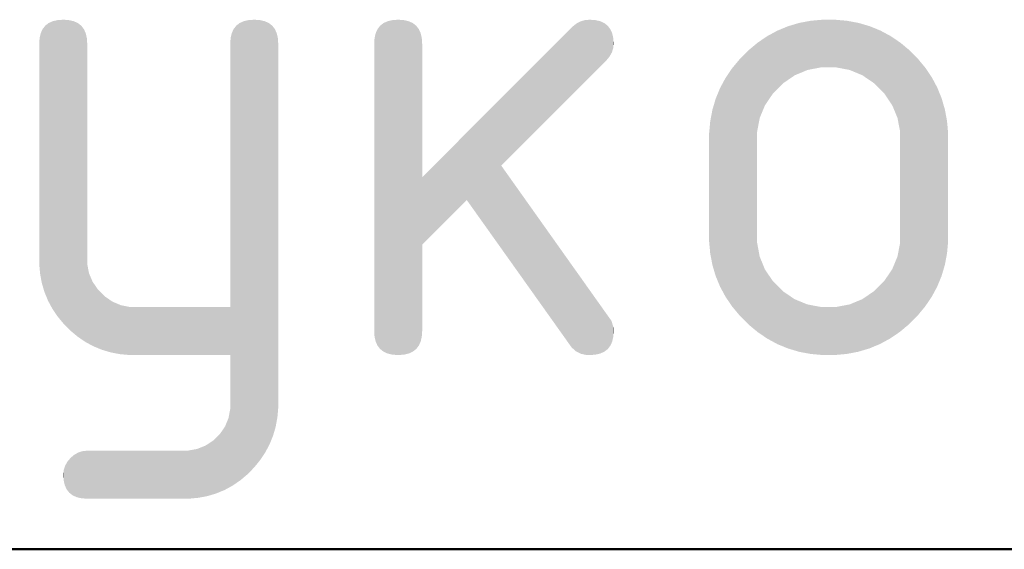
# Model space of a CAD drawing. Header units: millimetres. Extents: x 0 to 21000, y 0 to 14850.
# Tile 17 of 56: x 12705 to 12962, y 250 to 388. Entities that reach past the tile are written whole.
import ezdxf

# ---------------------------------------------------------------- set-up
doc = ezdxf.new("R2010")
doc.units = ezdxf.units.MM
doc.layers.add('Standard', color=7, linetype='Continuous', lineweight=25)

msp = doc.modelspace()

# ---------------------------------------------------------------- linework, layer by layer
at = {"layer": 'Standard', "color": 7, "linetype": 'Continuous', "lineweight": 50, "transparency": 33554687}
msp.add_line((20750, 250), (1000, 250), dxfattribs=at)
at = {"layer": 'Standard', "color": 7, "linetype": 'Continuous', "lineweight": 25, "transparency": 33554687}
msp.add_line((11500, 250), (20750, 250), dxfattribs=at)
msp.add_line((11500, 250), (20750, 250), dxfattribs=at)
msp.add_line((11500, 250), (20750, 250), dxfattribs=at)
for points in [[(12711.43, 318.73), (12711.23, 385.2), (12711.43, 385.63)], [(12711.57, 318.26), (12711.43, 385.63), (12711.57, 385.81)], [(12711.43, 318.73), (12711.43, 385.63), (12711.57, 318.26)], [(12711.91, 317.1), (12711.57, 385.81), (12711.91, 386.24)], [(12711.57, 318.26), (12711.57, 385.81), (12711.91, 317.1)], [(12712.12, 316.58), (12711.91, 386.24), (12712.12, 386.51)], [(12711.91, 317.1), (12711.91, 386.24), (12712.12, 316.58)], [(12712.36, 316), (12712.12, 386.51), (12712.36, 386.7)], [(12712.12, 316.58), (12712.12, 386.51), (12712.36, 316)], [(12712.81, 314.89), (12712.36, 386.7), (12712.81, 387.05)], [(12712.36, 316), (12712.36, 386.7), (12712.81, 314.89)], [(12713, 314.53), (12712.81, 387.05), (12713, 387.2)], [(12712.81, 314.89), (12712.81, 387.05), (12713, 314.53)], [(12713.38, 313.83), (12713, 387.2), (12713.38, 387.37)], [(12713, 314.53), (12713, 387.2), (12713.38, 313.83)], [(12713.94, 312.78), (12713.38, 387.37), (12713.94, 387.62)], [(12713.38, 313.83), (12713.38, 387.37), (12713.94, 312.78)], [(12714.07, 312.58), (12713.94, 387.62), (12714.07, 387.68)], [(12713.94, 312.78), (12713.94, 387.62), (12714.07, 312.58)], [(12714.61, 311.77), (12714.07, 387.68), (12714.61, 387.8)], [(12714.07, 312.58), (12714.07, 387.68), (12714.61, 311.77)], [(12715.3, 310.76), (12714.61, 387.8), (12715.3, 387.96)], [(12714.61, 311.77), (12714.61, 387.8), (12715.3, 310.76)], [(12715.35, 310.7), (12715.3, 387.96), (12715.35, 387.97)], [(12715.3, 310.76), (12715.3, 387.96), (12715.35, 310.7)], [(12716.09, 309.8), (12715.35, 387.97), (12716.09, 388.02)], [(12715.35, 310.7), (12715.35, 387.97), (12716.09, 309.8)], [(12716.82, 308.92), (12716.09, 388.02), (12716.82, 388.07)], [(12716.09, 309.8), (12716.09, 388.02), (12716.82, 308.92)], [(12716.82, 308.92), (12716.82, 388.07), (12716.88, 308.84)], [(12716.88, 308.84), (12716.82, 388.07), (12716.88, 388.07)], [(12716.88, 308.84), (12716.88, 388.07), (12717.78, 307.93)], [(12717.78, 307.93), (12716.88, 388.07), (12717.78, 388.01)], [(12717.78, 307.93), (12717.78, 388.01), (12718.28, 307.42)], [(12718.28, 307.42), (12717.78, 388.01), (12718.28, 387.97)], [(12718.28, 307.42), (12718.28, 387.97), (12718.68, 307.02)], [(12718.68, 307.02), (12718.28, 387.97), (12718.68, 387.88)], [(12718.68, 307.02), (12718.68, 387.88), (12719.56, 306.29)], [(12719.56, 306.29), (12718.68, 387.88), (12719.56, 387.68)], [(12719.56, 306.29), (12719.56, 387.68), (12719.64, 306.22)], [(12719.64, 306.22), (12719.56, 387.68), (12719.64, 387.64)], [(12719.64, 306.22), (12719.64, 387.64), (12720.59, 305.42)], [(12720.59, 305.42), (12719.64, 387.64), (12720.59, 387.22)], [(12720.59, 305.42), (12720.59, 387.22), (12720.63, 305.4)], [(12720.63, 305.4), (12720.59, 387.22), (12720.63, 387.2)], [(12720.63, 305.4), (12720.63, 387.2), (12721.51, 304.8)], [(12721.51, 304.8), (12720.63, 387.2), (12721.51, 386.51)], [(12721.51, 304.8), (12721.51, 386.51), (12721.59, 304.74)], [(12721.59, 304.74), (12721.51, 386.51), (12721.59, 386.41)], [(12721.59, 304.74), (12721.59, 386.41), (12722.2, 304.33)], [(12722.2, 304.33), (12721.59, 386.41), (12722.2, 385.63)], [(12722.2, 304.33), (12722.2, 385.63), (12722.6, 304.06)], [(12722.6, 304.06), (12722.2, 385.63), (12722.6, 384.76)], [(12761.29, 266.78), (12761.04, 385.08), (12761.29, 385.63)], [(12761.98, 267.25), (12761.29, 385.63), (12761.98, 386.51)], [(12761.29, 266.78), (12761.29, 385.63), (12761.98, 267.25)], [(12762.04, 267.29), (12761.98, 386.51), (12762.04, 386.56)], [(12761.98, 267.25), (12761.98, 386.51), (12762.04, 267.29)], [(12762.86, 267.86), (12762.04, 386.56), (12762.86, 387.2)], [(12762.04, 267.29), (12762.04, 386.56), (12762.86, 267.86)], [(12763.03, 267.97), (12762.86, 387.2), (12763.03, 387.27)], [(12762.86, 267.86), (12762.86, 387.2), (12763.03, 267.97)], [(12763.94, 268.73), (12763.03, 387.27), (12763.94, 387.68)], [(12763.03, 267.97), (12763.03, 387.27), (12763.94, 268.73)], [(12763.98, 268.77), (12763.94, 387.68), (12763.98, 387.69)], [(12763.94, 268.73), (12763.94, 387.68), (12763.98, 268.77)], [(12764.92, 269.56), (12763.98, 387.69), (12764.92, 387.91)], [(12763.98, 268.77), (12763.98, 387.69), (12764.92, 269.56)], [(12765.21, 269.86), (12764.92, 387.91), (12765.21, 387.97)], [(12764.92, 269.56), (12764.92, 387.91), (12765.21, 269.86)], [(12765.81, 270.47), (12765.21, 387.97), (12765.81, 388.01)], [(12765.21, 269.86), (12765.21, 387.97), (12765.81, 270.47)], [(12766.68, 271.36), (12765.81, 388.01), (12766.68, 388.07)], [(12765.81, 270.47), (12765.81, 388.01), (12766.68, 271.36)], [(12766.68, 271.36), (12766.68, 388.07), (12766.7, 271.39)], [(12766.7, 271.39), (12766.68, 388.07), (12766.7, 388.07)], [(12766.7, 271.39), (12766.7, 388.07), (12767.48, 272.35)], [(12767.48, 272.35), (12766.7, 388.07), (12767.48, 388.02)], [(12767.48, 272.35), (12767.48, 388.02), (12768.14, 273.16)], [(12768.14, 273.16), (12767.48, 388.02), (12768.14, 387.97)], [(12768.14, 273.16), (12768.14, 387.97), (12768.26, 273.31)], [(12768.26, 273.31), (12768.14, 387.97), (12768.26, 387.95)], [(12768.26, 273.31), (12768.26, 387.95), (12768.93, 274.31)], [(12768.93, 274.31), (12768.26, 387.95), (12768.93, 387.79)], [(12768.93, 274.31), (12768.93, 387.79), (12769.42, 275.05)], [(12769.42, 275.05), (12768.93, 387.79), (12769.42, 387.68)], [(12769.42, 275.05), (12769.42, 387.68), (12769.6, 275.32)], [(12769.6, 275.32), (12769.42, 387.68), (12769.6, 387.6)], [(12769.6, 275.32), (12769.6, 387.6), (12770.15, 276.38)], [(12770.15, 276.38), (12769.6, 387.6), (12770.15, 387.35)], [(12770.15, 276.38), (12770.15, 387.35), (12770.49, 277.02)], [(12770.49, 277.02), (12770.15, 387.35), (12770.49, 387.2)], [(12770.49, 277.02), (12770.49, 387.2), (12770.71, 277.44)], [(12770.71, 277.44), (12770.49, 387.2), (12770.71, 387.03)], [(12770.71, 277.44), (12770.71, 387.03), (12771.15, 278.54)], [(12771.15, 278.54), (12770.71, 387.03), (12771.15, 386.69)], [(12771.15, 278.54), (12771.15, 386.69), (12771.37, 279.08)], [(12771.37, 279.08), (12771.15, 386.69), (12771.37, 386.51)], [(12771.37, 279.08), (12771.37, 386.51), (12771.6, 279.65)], [(12771.6, 279.65), (12771.37, 386.51), (12771.6, 386.22)], [(12771.6, 279.65), (12771.6, 386.22), (12771.94, 280.8)], [(12771.94, 280.8), (12771.6, 386.22), (12771.94, 385.79)], [(12771.94, 280.8), (12771.94, 385.79), (12772.06, 281.22)], [(12772.06, 281.22), (12771.94, 385.79), (12772.06, 385.63)], [(12772.06, 281.22), (12772.06, 385.63), (12772.27, 281.96)], [(12772.27, 281.96), (12772.06, 385.63), (12772.27, 385.17)], [(12798.86, 303.08), (12798.38, 384.56), (12798.86, 385.63)], [(12799.55, 302.2), (12798.86, 385.63), (12799.55, 386.51)], [(12798.86, 303.08), (12798.86, 385.63), (12799.55, 302.2)], [(12800.43, 301.52), (12799.55, 386.51), (12800.43, 387.2)], [(12799.55, 302.2), (12799.55, 386.51), (12800.43, 301.52)], [(12801.51, 301.03), (12800.43, 387.2), (12801.51, 387.68)], [(12800.43, 301.52), (12800.43, 387.2), (12801.51, 301.03)], [(12802.78, 300.74), (12801.51, 387.68), (12802.78, 387.97)], [(12801.51, 301.03), (12801.51, 387.68), (12802.78, 300.74)], [(12804.25, 300.64), (12802.78, 387.97), (12804.25, 388.07)], [(12802.78, 300.74), (12802.78, 387.97), (12804.25, 300.64)], [(12804.25, 300.64), (12804.25, 388.07), (12805.71, 300.74)], [(12805.71, 300.74), (12804.25, 388.07), (12805.71, 387.97)], [(12805.71, 300.74), (12805.71, 387.97), (12806.99, 301.03)], [(12806.99, 301.03), (12805.71, 387.97), (12806.99, 387.68)], [(12806.99, 301.03), (12806.99, 387.68), (12808.06, 301.52)], [(12808.06, 301.52), (12806.99, 387.68), (12808.06, 387.2)], [(12808.06, 301.52), (12808.06, 387.2), (12808.94, 302.21)], [(12808.94, 302.21), (12808.06, 387.2), (12808.94, 386.51)], [(12808.94, 302.21), (12808.94, 386.51), (12809.63, 303.08)], [(12809.63, 303.08), (12808.94, 386.51), (12809.63, 385.63)], [(12809.63, 303.08), (12809.63, 385.63), (12810.12, 304.16)], [(12810.12, 304.16), (12809.63, 385.63), (12810.12, 384.56)], [(12849.79, 368.67), (12831.15, 367.64), (12849.79, 386.28)], [(12850.75, 369.63), (12849.79, 386.28), (12850.75, 387.06)], [(12849.79, 368.67), (12849.79, 386.28), (12850.75, 369.63)], [(12851.8, 370.68), (12850.75, 387.06), (12851.8, 387.62)], [(12850.75, 369.63), (12850.75, 387.06), (12851.8, 370.68)], [(12852.97, 371.85), (12851.8, 387.62), (12852.97, 387.96)], [(12851.8, 370.68), (12851.8, 387.62), (12852.97, 371.85)], [(12854.24, 373.12), (12852.97, 387.96), (12854.24, 388.07)], [(12852.97, 371.85), (12852.97, 387.96), (12854.24, 373.12)], [(12854.24, 373.12), (12854.24, 388.07), (12855.71, 374.58)], [(12855.71, 374.58), (12854.24, 388.07), (12855.71, 387.97)], [(12855.71, 374.58), (12855.71, 387.97), (12856.98, 375.85)], [(12856.98, 375.85), (12855.71, 387.97), (12856.98, 387.68)], [(12856.98, 375.85), (12856.98, 387.68), (12858.05, 376.93)], [(12858.05, 376.93), (12856.98, 387.68), (12858.05, 387.2)], [(12858.05, 376.93), (12858.05, 387.2), (12858.6, 377.47)], [(12858.6, 377.47), (12858.05, 387.2), (12858.6, 386.77)], [(12858.6, 377.47), (12858.6, 386.77), (12858.93, 377.86)], [(12858.93, 377.86), (12858.6, 386.77), (12858.93, 386.51)], [(12858.93, 377.86), (12858.93, 386.51), (12859.42, 378.46)], [(12859.42, 378.46), (12858.93, 386.51), (12859.42, 385.87)], [(12859.42, 378.46), (12859.42, 385.87), (12859.61, 378.79)], [(12859.61, 378.79), (12859.42, 385.87), (12859.61, 385.63)], [(12859.61, 378.79), (12859.61, 385.63), (12860.02, 379.51)], [(12860.02, 379.51), (12859.61, 385.63), (12860.02, 384.74)], [(12904.61, 371.37), (12903.41, 385.29), (12904.61, 385.79)], [(12904.78, 371.53), (12904.61, 385.79), (12904.78, 385.86)], [(12904.61, 371.37), (12904.61, 385.79), (12904.78, 371.53)], [(12905.99, 372.36), (12904.78, 385.86), (12905.99, 386.36)], [(12904.78, 371.53), (12904.78, 385.86), (12905.99, 372.36)], [(12906.28, 372.56), (12905.99, 386.36), (12906.28, 386.45)], [(12905.99, 372.36), (12905.99, 386.36), (12906.28, 372.56)], [(12907.43, 373.34), (12906.28, 386.45), (12907.43, 386.79)], [(12906.28, 372.56), (12906.28, 386.45), (12907.43, 373.34)], [(12907.79, 373.59), (12907.43, 386.79), (12907.79, 386.9)], [(12907.43, 373.34), (12907.43, 386.79), (12907.79, 373.59)], [(12908.87, 374.04), (12907.79, 386.9), (12908.87, 387.22)], [(12907.79, 373.59), (12907.79, 386.9), (12908.87, 374.04)], [(12909.44, 374.27), (12908.87, 387.22), (12909.44, 387.33)], [(12908.87, 374.04), (12908.87, 387.22), (12909.44, 374.27)], [(12910.37, 374.66), (12909.44, 387.33), (12910.37, 387.5)], [(12909.44, 374.27), (12909.44, 387.33), (12910.37, 374.66)], [(12911.09, 374.96), (12910.37, 387.5), (12911.09, 387.64)], [(12910.37, 374.66), (12910.37, 387.5), (12911.09, 374.96)], [(12911.87, 375.11), (12911.09, 387.64), (12911.87, 387.79)], [(12911.09, 374.96), (12911.09, 387.64), (12911.87, 375.11)], [(12912.88, 375.31), (12911.87, 387.79), (12912.88, 387.88)], [(12911.87, 375.11), (12911.87, 387.79), (12912.88, 375.31)], [(12913.43, 375.41), (12912.88, 387.88), (12913.43, 387.93)], [(12912.88, 375.31), (12912.88, 387.88), (12913.43, 375.41)], [(12914.67, 375.65), (12913.43, 387.93), (12914.67, 388.04)], [(12913.43, 375.41), (12913.43, 387.93), (12914.67, 375.65)], [(12914.99, 375.65), (12914.67, 388.04), (12914.99, 388.07)], [(12914.67, 375.65), (12914.67, 388.04), (12914.99, 375.65)], [(12914.99, 375.65), (12914.99, 388.07), (12916.6, 375.65)], [(12916.6, 375.65), (12914.99, 388.07), (12916.6, 388.07)], [(12916.6, 375.65), (12916.6, 388.07), (12918.25, 375.65)], [(12918.25, 375.65), (12916.6, 388.07), (12918.25, 388.07)], [(12918.25, 375.65), (12918.25, 388.07), (12918.54, 375.65)], [(12918.54, 375.65), (12918.25, 388.07), (12918.54, 388.05)], [(12918.54, 375.65), (12918.54, 388.05), (12919.82, 375.4)], [(12919.82, 375.4), (12918.54, 388.05), (12919.82, 387.93)], [(12919.82, 375.4), (12919.82, 387.93), (12920.33, 375.31)], [(12920.33, 375.31), (12919.82, 387.93), (12920.33, 387.89)], [(12920.33, 375.31), (12920.33, 387.89), (12921.41, 375.1)], [(12921.41, 375.1), (12920.33, 387.89), (12921.41, 387.79)], [(12921.41, 375.1), (12921.41, 387.79), (12922.12, 374.96)], [(12922.12, 374.96), (12921.41, 387.79), (12922.12, 387.66)], [(12922.12, 374.96), (12922.12, 387.66), (12922.92, 374.63)], [(12922.92, 374.63), (12922.12, 387.66), (12922.92, 387.51)], [(12922.92, 374.63), (12922.92, 387.51), (12923.77, 374.27)], [(12923.77, 374.27), (12922.92, 387.51), (12923.77, 387.35)], [(12923.77, 374.27), (12923.77, 387.35), (12924.43, 374)], [(12924.43, 374), (12923.77, 387.35), (12924.43, 387.23)], [(12924.43, 374), (12924.43, 387.23), (12925.42, 373.59)], [(12925.42, 373.59), (12924.43, 387.23), (12925.42, 386.94)], [(12925.42, 373.59), (12925.42, 386.94), (12925.88, 373.27)], [(12925.88, 373.27), (12925.42, 386.94), (12925.88, 386.8)], [(12925.88, 373.27), (12925.88, 386.8), (12926.93, 372.56)], [(12926.93, 372.56), (12925.88, 386.8), (12926.93, 386.5)], [(12926.93, 372.56), (12926.93, 386.5), (12927.33, 372.29)], [(12927.33, 372.29), (12926.93, 386.5), (12927.33, 386.38)], [(12927.33, 372.29), (12927.33, 386.38), (12928.44, 371.53)], [(12928.44, 371.53), (12927.33, 386.38), (12928.44, 385.93)], [(12928.44, 371.53), (12928.44, 385.93), (12928.72, 371.25)], [(12928.72, 371.25), (12928.44, 385.93), (12928.72, 385.82)], [(12928.72, 371.25), (12928.72, 385.82), (12929.8, 370.16)], [(12929.8, 370.16), (12928.72, 385.82), (12929.8, 385.37)], [(12710.65, 323.27), (12710.55, 381.83), (12710.65, 383.29)], [(12710.67, 323.07), (12710.65, 383.29), (12710.67, 383.37)], [(12710.65, 323.27), (12710.65, 383.29), (12710.67, 323.07)], [(12710.78, 321.82), (12710.67, 383.37), (12710.78, 383.85)], [(12710.67, 323.07), (12710.67, 383.37), (12710.78, 321.82)], [(12710.94, 320.94), (12710.78, 383.85), (12710.94, 384.56)], [(12710.78, 321.82), (12710.78, 383.85), (12710.94, 320.94)], [(12711, 320.61), (12710.94, 384.56), (12711, 384.69)], [(12710.94, 320.94), (12710.94, 384.56), (12711, 320.61)], [(12711.23, 319.41), (12711, 384.69), (12711.23, 385.2)], [(12711, 320.61), (12711, 384.69), (12711.23, 319.41)], [(12711.23, 319.41), (12711.23, 385.2), (12711.43, 318.73)], [(12722.6, 304.06), (12722.6, 384.76), (12722.68, 304.01)], [(12722.68, 304.01), (12722.6, 384.76), (12722.68, 384.56)], [(12722.68, 304.01), (12722.68, 384.56), (12722.98, 303.85)], [(12722.98, 303.85), (12722.68, 384.56), (12722.98, 383.29)], [(12722.98, 303.85), (12722.98, 383.29), (12723.08, 303.8)], [(12723.08, 324.38), (12722.98, 383.29), (12723.08, 381.83)], [(12723.08, 303.8), (12722.98, 383.29), (12723.08, 324.38)], [(12760.51, 266.32), (12760.42, 381.83), (12760.51, 383.29)], [(12760.81, 266.48), (12760.51, 383.29), (12760.81, 384.56)], [(12760.51, 266.32), (12760.51, 383.29), (12760.81, 266.48)], [(12761.04, 266.6), (12760.81, 384.56), (12761.04, 385.08)], [(12760.81, 266.48), (12760.81, 384.56), (12761.04, 266.6)], [(12761.04, 266.6), (12761.04, 385.08), (12761.29, 266.78)], [(12772.27, 281.96), (12772.27, 385.17), (12772.49, 283.16)], [(12772.49, 283.16), (12772.27, 385.17), (12772.49, 384.69)], [(12772.49, 283.16), (12772.49, 384.69), (12772.55, 283.47)], [(12772.55, 283.47), (12772.49, 384.69), (12772.55, 384.56)], [(12772.55, 283.47), (12772.55, 384.56), (12772.72, 284.36)], [(12772.72, 284.36), (12772.55, 384.56), (12772.72, 383.82)], [(12772.72, 284.36), (12772.72, 383.82), (12772.83, 285.62)], [(12772.83, 285.62), (12772.72, 383.82), (12772.83, 383.35)], [(12772.83, 285.62), (12772.83, 383.35), (12772.84, 285.76)], [(12772.84, 285.76), (12772.83, 383.35), (12772.84, 383.29)], [(12772.84, 285.76), (12772.84, 383.29), (12772.94, 286.87)], [(12772.94, 286.87), (12772.84, 383.29), (12772.94, 381.83)], [(12798.08, 305.42), (12797.99, 381.83), (12798.08, 383.29)], [(12798.38, 304.16), (12798.08, 383.29), (12798.38, 384.56)], [(12798.08, 305.42), (12798.08, 383.29), (12798.38, 304.16)], [(12798.38, 304.16), (12798.38, 384.56), (12798.86, 303.08)], [(12810.12, 304.16), (12810.12, 384.56), (12810.41, 305.43)], [(12810.41, 305.43), (12810.12, 384.56), (12810.41, 383.29)], [(12810.41, 305.43), (12810.41, 383.29), (12810.51, 306.89)], [(12810.51, 347.01), (12810.41, 383.29), (12810.51, 381.83)], [(12810.51, 306.89), (12810.41, 383.29), (12810.51, 329.42)], [(12810.51, 329.42), (12810.41, 383.29), (12810.51, 347.01)], [(12860.02, 379.51), (12860.02, 384.74), (12860.1, 379.77)], [(12860.1, 379.77), (12860.02, 384.74), (12860.1, 384.56)], [(12860.1, 379.77), (12860.1, 384.56), (12860.37, 380.63)], [(12860.37, 380.63), (12860.1, 384.56), (12860.37, 383.39)], [(12860.37, 380.63), (12860.37, 383.39), (12860.39, 380.84)], [(12860.39, 380.84), (12860.37, 383.39), (12860.39, 383.29)], [(12860.39, 380.84), (12860.39, 383.29), (12860.49, 381.83)], [(12899.99, 365.75), (12899.33, 382.94), (12899.99, 383.38)], [(12900.6, 366.65), (12899.99, 383.38), (12900.6, 383.8)], [(12899.99, 365.75), (12899.99, 383.38), (12900.6, 366.65)], [(12901.01, 367.27), (12900.6, 383.8), (12901.01, 384.02)], [(12900.6, 366.65), (12900.6, 383.8), (12901.01, 367.27)], [(12901.92, 368.6), (12901.01, 384.02), (12901.92, 384.51)], [(12901.01, 367.27), (12901.01, 384.02), (12901.92, 368.6)], [(12902.04, 368.78), (12901.92, 384.51), (12902.04, 384.57)], [(12901.92, 368.6), (12901.92, 384.51), (12902.04, 368.78)], [(12903.23, 369.98), (12902.04, 384.57), (12903.23, 385.22)], [(12902.04, 368.78), (12902.04, 384.57), (12903.23, 369.98)], [(12903.41, 370.16), (12903.23, 385.22), (12903.41, 385.29)], [(12903.23, 369.98), (12903.23, 385.22), (12903.41, 370.16)], [(12903.41, 370.16), (12903.41, 385.29), (12904.61, 371.37)], [(12929.8, 370.16), (12929.8, 385.37), (12930.1, 369.86)], [(12930.1, 369.86), (12929.8, 385.37), (12930.1, 385.25)], [(12930.1, 369.86), (12930.1, 385.25), (12931.17, 368.78)], [(12931.17, 368.78), (12930.1, 385.25), (12931.17, 384.68)], [(12931.17, 368.78), (12931.17, 384.68), (12931.42, 368.41)], [(12931.42, 368.41), (12931.17, 384.68), (12931.42, 384.54)], [(12931.42, 368.41), (12931.42, 384.54), (12932.2, 367.27)], [(12932.2, 367.27), (12931.42, 384.54), (12932.2, 384.13)], [(12932.2, 367.27), (12932.2, 384.13), (12932.74, 366.46)], [(12932.74, 366.46), (12932.2, 384.13), (12932.74, 383.84)], [(12932.74, 366.46), (12932.74, 383.84), (12933.22, 365.75)], [(12933.22, 365.75), (12932.74, 383.84), (12933.22, 383.52)], [(12933.22, 365.75), (12933.22, 383.52), (12933.91, 364.1)], [(12933.91, 364.1), (12933.22, 383.52), (12933.91, 383.05)], [(12933.91, 364.1), (12933.91, 383.05), (12934, 363.87)], [(12934, 363.87), (12933.91, 383.05), (12934, 382.99)], [(12934, 363.87), (12934, 382.99), (12934.59, 362.44)], [(12934.59, 362.44), (12934, 382.99), (12934.59, 382.59)], [(12710.55, 324.32), (12710.55, 381.83), (12710.65, 323.27)], [(12760.42, 313.17), (12760.42, 381.83), (12760.51, 266.32)], [(12797.99, 306.89), (12797.99, 381.83), (12798.08, 305.42)], [(12896.88, 307.63), (12895.68, 380.08), (12896.88, 381.08)], [(12897.94, 358.84), (12896.88, 381.08), (12897.94, 381.97)], [(12896.88, 307.63), (12896.88, 381.08), (12897.94, 306.75)], [(12897.94, 306.75), (12896.88, 381.08), (12897.94, 329.94)], [(12897.94, 329.94), (12896.88, 381.08), (12897.94, 358.84)], [(12898.07, 359.56), (12897.94, 381.97), (12898.07, 382.08)], [(12897.94, 358.84), (12897.94, 381.97), (12898.07, 359.56)], [(12898.28, 360.64), (12898.07, 382.08), (12898.28, 382.22)], [(12898.07, 359.56), (12898.07, 382.08), (12898.28, 360.64)], [(12898.62, 362.44), (12898.28, 382.22), (12898.62, 382.45)], [(12898.28, 360.64), (12898.28, 382.22), (12898.62, 362.44)], [(12899.3, 364.1), (12898.62, 382.45), (12899.3, 382.92)], [(12898.62, 362.44), (12898.62, 382.45), (12899.3, 364.1)], [(12899.33, 364.17), (12899.3, 382.92), (12899.33, 382.94)], [(12899.3, 364.1), (12899.3, 382.92), (12899.33, 364.17)], [(12899.33, 364.17), (12899.33, 382.94), (12899.99, 365.75)], [(12934.59, 362.44), (12934.59, 382.59), (12934.93, 360.64)], [(12934.93, 360.64), (12934.59, 382.59), (12934.93, 382.36)], [(12934.93, 360.64), (12934.93, 382.36), (12935.26, 358.94)], [(12935.26, 358.94), (12934.93, 382.36), (12935.26, 382.14)], [(12935.26, 358.94), (12935.26, 382.14), (12935.28, 358.84)], [(12935.28, 358.84), (12935.26, 382.14), (12935.28, 382.13)], [(12935.28, 358.84), (12935.28, 382.13), (12936.34, 307.63)], [(12936.34, 307.63), (12935.28, 382.13), (12936.34, 381.25)], [(12936.34, 307.63), (12936.34, 381.25), (12936.45, 307.73)], [(12936.45, 307.73), (12936.34, 381.25), (12936.45, 381.15)], [(12936.45, 307.73), (12936.45, 381.15), (12937.54, 308.63)], [(12937.54, 308.63), (12936.45, 381.15), (12937.54, 380.26)], [(12894.53, 309.77), (12893.4, 377.8), (12894.53, 378.94)], [(12895.68, 308.63), (12894.53, 378.94), (12895.68, 380.08)], [(12894.53, 309.77), (12894.53, 378.94), (12895.68, 308.63)], [(12895.68, 308.63), (12895.68, 380.08), (12896.88, 307.63)], [(12937.54, 308.63), (12937.54, 380.26), (12937.64, 308.74)], [(12937.64, 308.74), (12937.54, 380.26), (12937.64, 380.17)], [(12937.64, 308.74), (12937.64, 380.17), (12938.68, 309.77)], [(12938.68, 309.77), (12937.64, 380.17), (12938.68, 379.13)], [(12938.68, 309.77), (12938.68, 379.13), (12938.77, 309.87)], [(12938.77, 309.87), (12938.68, 379.13), (12938.77, 379.04)], [(12938.77, 309.87), (12938.77, 379.04), (12939.82, 310.92)], [(12939.82, 310.92), (12938.77, 379.04), (12939.82, 377.99)], [(12939.82, 310.92), (12939.82, 377.99), (12939.9, 311.01)], [(12939.9, 311.01), (12939.82, 377.99), (12939.9, 377.91)], [(12939.9, 311.01), (12939.9, 377.91), (12940.81, 312.12)], [(12940.81, 312.12), (12939.9, 377.91), (12940.81, 376.8)], [(12891.4, 313.32), (12890.55, 374.14), (12891.4, 375.4)], [(12892.4, 312.12), (12891.4, 375.4), (12892.4, 376.6)], [(12891.4, 313.32), (12891.4, 375.4), (12892.4, 312.12)], [(12893.4, 310.92), (12892.4, 376.6), (12893.4, 377.8)], [(12892.4, 312.12), (12892.4, 376.6), (12893.4, 310.92)], [(12893.4, 310.92), (12893.4, 377.8), (12894.53, 309.77)], [(12940.81, 312.12), (12940.81, 376.8), (12940.89, 312.2)], [(12940.89, 312.2), (12940.81, 376.8), (12940.89, 376.71)], [(12940.89, 312.2), (12940.89, 376.71), (12941.81, 313.32)], [(12941.81, 313.32), (12940.89, 376.71), (12941.81, 375.6)], [(12941.81, 313.32), (12941.81, 375.6), (12941.87, 313.41)], [(12941.87, 313.41), (12941.81, 375.6), (12941.87, 375.52)], [(12941.87, 313.41), (12941.87, 375.52), (12942.67, 314.58)], [(12942.67, 314.58), (12941.87, 375.52), (12942.67, 374.34)], [(12889.69, 315.84), (12888.98, 371.56), (12889.69, 372.88)], [(12890.55, 314.58), (12889.69, 372.88), (12890.55, 374.14)], [(12889.69, 315.84), (12889.69, 372.88), (12890.55, 314.58)], [(12890.55, 314.58), (12890.55, 374.14), (12891.4, 313.32)], [(12942.67, 314.58), (12942.67, 374.34), (12942.72, 314.66)], [(12942.72, 314.66), (12942.67, 374.34), (12942.72, 374.26)], [(12942.72, 314.66), (12942.72, 374.26), (12943.52, 315.84)], [(12943.52, 315.84), (12942.72, 374.26), (12943.52, 373.07)], [(12943.52, 315.84), (12943.52, 373.07), (12943.57, 315.93)], [(12943.57, 315.93), (12943.52, 373.07), (12943.57, 373)], [(12943.57, 315.93), (12943.57, 373), (12944.24, 317.16)], [(12944.24, 317.16), (12943.57, 373), (12944.24, 371.74)], [(12888.26, 318.48), (12887.7, 368.86), (12888.26, 370.23)], [(12888.98, 317.16), (12888.26, 370.23), (12888.98, 371.56)], [(12888.26, 318.48), (12888.26, 370.23), (12888.98, 317.16)], [(12888.98, 317.16), (12888.98, 371.56), (12889.69, 315.84)], [(12944.24, 317.16), (12944.24, 371.74), (12944.27, 317.22)], [(12944.27, 317.22), (12944.24, 371.74), (12944.27, 371.68)], [(12944.27, 317.22), (12944.27, 371.68), (12944.95, 318.48)], [(12944.95, 318.48), (12944.27, 371.68), (12944.95, 370.42)], [(12944.95, 318.48), (12944.95, 370.42), (12944.98, 318.57)], [(12944.98, 318.57), (12944.95, 370.42), (12944.98, 370.36)], [(12944.98, 318.57), (12944.98, 370.36), (12945.52, 319.86)], [(12945.52, 319.86), (12944.98, 370.36), (12945.52, 369.03)], [(12831.15, 328.43), (12822.15, 358.65), (12831.15, 367.64)], [(12831.15, 350.04), (12831.15, 367.64), (12849.79, 368.67)], [(12887.7, 319.86), (12887.12, 367.47), (12887.7, 368.86)], [(12887.7, 319.86), (12887.7, 368.86), (12888.26, 318.48)], [(12945.52, 319.86), (12945.52, 369.03), (12945.54, 319.92)], [(12945.54, 319.92), (12945.52, 369.03), (12945.54, 368.97)], [(12945.54, 319.92), (12945.54, 368.97), (12946.09, 321.25)], [(12946.09, 321.25), (12945.54, 368.97), (12946.09, 367.63)], [(12946.09, 321.25), (12946.09, 367.63), (12946.11, 321.31)], [(12946.11, 321.31), (12946.09, 367.63), (12946.11, 367.59)], [(12946.11, 321.31), (12946.11, 367.59), (12946.51, 322.68)], [(12946.51, 322.68), (12946.11, 367.59), (12946.51, 366.18)], [(12886.7, 322.68), (12886.27, 364.59), (12886.7, 366.03)], [(12887.12, 321.25), (12886.7, 366.03), (12887.12, 367.47)], [(12886.7, 322.68), (12886.7, 366.03), (12887.12, 321.25)], [(12887.12, 321.25), (12887.12, 367.47), (12887.7, 319.86)], [(12946.51, 322.68), (12946.51, 366.18), (12946.53, 322.72)], [(12946.53, 322.72), (12946.51, 366.18), (12946.53, 366.13)], [(12946.53, 322.72), (12946.53, 366.13), (12946.94, 324.12)], [(12946.94, 324.12), (12946.53, 366.13), (12946.94, 364.71)], [(12885.99, 325.62), (12885.7, 361.59), (12885.99, 363.09)], [(12886.27, 324.12), (12885.99, 363.09), (12886.27, 364.59)], [(12885.99, 325.62), (12885.99, 363.09), (12886.27, 324.12)], [(12886.27, 324.12), (12886.27, 364.59), (12886.7, 322.68)], [(12946.94, 324.12), (12946.94, 364.71), (12946.95, 324.17)], [(12946.95, 324.17), (12946.94, 364.71), (12946.95, 364.68)], [(12946.95, 324.17), (12946.95, 364.68), (12947.23, 325.62)], [(12947.23, 325.62), (12946.95, 364.68), (12947.23, 363.2)], [(12947.23, 325.62), (12947.23, 363.2), (12947.24, 325.65)], [(12947.24, 325.65), (12947.23, 363.2), (12947.24, 363.17)], [(12947.24, 325.65), (12947.24, 363.17), (12947.51, 327.12)], [(12947.51, 327.12), (12947.24, 363.17), (12947.51, 361.65)], [(12885.56, 328.69), (12885.41, 358.47), (12885.56, 360.03)], [(12885.7, 327.12), (12885.56, 360.03), (12885.7, 361.59)], [(12885.56, 328.69), (12885.56, 360.03), (12885.7, 327.12)], [(12885.7, 327.12), (12885.7, 361.59), (12885.99, 325.62)], [(12947.51, 327.12), (12947.51, 361.65), (12947.66, 328.69)], [(12947.66, 328.69), (12947.51, 361.65), (12947.66, 360.07)], [(12947.66, 328.69), (12947.66, 360.07), (12947.8, 330.25)], [(12947.8, 330.25), (12947.66, 360.07), (12947.8, 358.49)], [(12822.15, 341.06), (12810.51, 347.01), (12822.15, 358.65)], [(12822.15, 341.06), (12822.15, 358.65), (12831.15, 328.43)], [(12885.41, 330.25), (12885.41, 358.47), (12885.56, 328.69)], [(12935.28, 329.97), (12935.28, 358.84), (12936.34, 307.63)], [(12831.15, 328.43), (12831.15, 350.04), (12849.04, 303.3)], [(12849.04, 303.3), (12831.15, 350.04), (12849.04, 324.86)], [(12810.51, 329.42), (12810.51, 347.01), (12822.15, 341.06)], [(12897.94, 306.75), (12897.94, 329.94), (12898.07, 306.63)], [(12898.07, 306.63), (12897.94, 329.94), (12898.07, 329.22)], [(12898.07, 306.63), (12898.07, 329.22), (12898.28, 306.5)], [(12898.28, 306.5), (12898.07, 329.22), (12898.28, 328.13)], [(12935.14, 306.63), (12934.93, 328.17), (12935.14, 329.25)], [(12935.28, 306.75), (12935.14, 329.25), (12935.28, 329.97)], [(12935.14, 306.63), (12935.14, 329.25), (12935.28, 306.75)], [(12935.28, 306.75), (12935.28, 329.97), (12936.34, 307.63)], [(12898.28, 306.5), (12898.28, 328.13), (12898.61, 306.27)], [(12898.61, 306.27), (12898.28, 328.13), (12898.61, 326.32)], [(12934.93, 306.5), (12934.59, 326.37), (12934.93, 328.17)], [(12934.93, 306.5), (12934.93, 328.17), (12935.14, 306.63)], [(12723.08, 303.8), (12723.08, 324.38), (12723.31, 303.68)], [(12723.31, 303.68), (12723.08, 324.38), (12723.31, 323.19)], [(12849.04, 303.3), (12849.04, 324.86), (12849.51, 302.63)], [(12849.51, 302.63), (12849.04, 324.86), (12849.51, 324.2)], [(12849.51, 302.63), (12849.51, 324.2), (12850.63, 301.64)], [(12850.63, 301.64), (12849.51, 324.2), (12850.63, 322.62)], [(12898.61, 306.27), (12898.61, 326.32), (12899.29, 305.81)], [(12899.29, 305.81), (12898.61, 326.32), (12899.29, 324.66)], [(12899.29, 305.81), (12899.29, 324.66), (12899.33, 305.78)], [(12899.33, 305.78), (12899.29, 324.66), (12899.33, 324.55)], [(12899.33, 305.78), (12899.33, 324.55), (12899.97, 305.35)], [(12899.97, 305.35), (12899.33, 324.55), (12899.97, 322.99)], [(12933.88, 305.78), (12933.22, 323.06), (12933.88, 324.64)], [(12933.91, 305.8), (12933.88, 324.64), (12933.91, 324.71)], [(12933.88, 305.78), (12933.88, 324.64), (12933.91, 305.8)], [(12934.59, 306.26), (12933.91, 324.71), (12934.59, 326.37)], [(12933.91, 305.8), (12933.91, 324.71), (12934.59, 306.26)], [(12934.59, 306.26), (12934.59, 326.37), (12934.93, 306.5)], [(12723.31, 303.68), (12723.31, 323.19), (12723.54, 303.55)], [(12723.54, 303.55), (12723.31, 323.19), (12723.54, 322)], [(12723.54, 303.55), (12723.54, 322), (12723.65, 303.49)], [(12723.65, 303.49), (12723.54, 322), (12723.65, 321.72)], [(12723.65, 303.49), (12723.65, 321.72), (12724, 303.31)], [(12724, 303.31), (12723.65, 321.72), (12724, 320.9)], [(12850.63, 301.64), (12850.63, 322.62), (12851.94, 300.97)], [(12851.94, 300.97), (12850.63, 322.62), (12851.94, 320.79)], [(12899.97, 305.35), (12899.97, 322.99), (12900.6, 304.93)], [(12900.6, 304.93), (12899.97, 322.99), (12900.6, 322.06)], [(12900.6, 304.93), (12900.6, 322.06), (12900.99, 304.71)], [(12900.99, 304.71), (12900.6, 322.06), (12900.99, 321.48)], [(12900.99, 304.71), (12900.99, 321.48), (12901.92, 304.21)], [(12901.92, 304.21), (12900.99, 321.48), (12901.92, 320.1)], [(12932.2, 304.7), (12931.3, 320.21), (12932.2, 321.54)], [(12932.61, 304.93), (12932.2, 321.54), (12932.61, 322.16)], [(12932.2, 304.7), (12932.2, 321.54), (12932.61, 304.93)], [(12933.22, 305.34), (12932.61, 322.16), (12933.22, 323.06)], [(12932.61, 304.93), (12932.61, 322.16), (12933.22, 305.34)], [(12933.22, 305.34), (12933.22, 323.06), (12933.88, 305.78)], [(12724, 303.31), (12724, 320.9), (12724.46, 303.06)], [(12724.46, 303.06), (12724, 320.9), (12724.46, 319.8)], [(12724.46, 303.06), (12724.46, 319.8), (12724.71, 302.92)], [(12724.71, 302.92), (12724.46, 319.8), (12724.71, 319.43)], [(12724.71, 302.92), (12724.71, 319.43), (12725.15, 302.74)], [(12725.15, 302.74), (12724.71, 319.43), (12725.15, 318.79)], [(12725.15, 302.74), (12725.15, 318.79), (12725.81, 302.47)], [(12725.81, 302.47), (12725.15, 318.79), (12725.81, 317.8)], [(12851.94, 300.97), (12851.94, 320.79), (12853.41, 300.64)], [(12853.41, 300.64), (12851.94, 320.79), (12853.41, 318.71)], [(12853.41, 300.64), (12853.41, 318.71), (12854.24, 300.64)], [(12854.24, 300.64), (12853.41, 318.71), (12854.24, 317.54)], [(12901.92, 304.21), (12901.92, 320.1), (12902.01, 304.16)], [(12902.01, 304.16), (12901.92, 320.1), (12902.01, 319.97)], [(12902.01, 304.16), (12902.01, 319.97), (12903.23, 303.49)], [(12903.23, 303.49), (12902.01, 319.97), (12903.23, 318.74)], [(12903.23, 303.49), (12903.23, 318.74), (12903.36, 303.44)], [(12903.36, 303.44), (12903.23, 318.74), (12903.36, 318.61)], [(12929.98, 303.49), (12929.8, 318.66), (12929.98, 318.83)], [(12931.17, 304.14), (12929.98, 318.83), (12931.17, 320.03)], [(12929.98, 303.49), (12929.98, 318.83), (12931.17, 304.14)], [(12931.3, 304.21), (12931.17, 320.03), (12931.3, 320.21)], [(12931.17, 304.14), (12931.17, 320.03), (12931.3, 304.21)], [(12931.3, 304.21), (12931.3, 320.21), (12932.2, 304.7)], [(12725.81, 302.47), (12725.81, 317.8), (12725.83, 302.46)], [(12725.83, 302.46), (12725.81, 317.8), (12725.83, 317.78)], [(12725.83, 302.46), (12725.83, 317.78), (12726.75, 302.08)], [(12726.75, 302.08), (12725.83, 317.78), (12726.75, 316.85)], [(12726.75, 302.08), (12726.75, 316.85), (12726.92, 302.01)], [(12726.92, 302.01), (12726.75, 316.85), (12726.92, 316.68)], [(12726.92, 302.01), (12726.92, 316.68), (12727.67, 301.79)], [(12727.67, 301.79), (12726.92, 316.68), (12727.67, 315.93)], [(12854.24, 300.64), (12854.24, 317.54), (12855.71, 300.74)], [(12855.71, 300.74), (12854.24, 317.54), (12855.71, 315.48)], [(12903.36, 303.44), (12903.36, 318.61), (12904.61, 302.93)], [(12904.61, 302.93), (12903.36, 318.61), (12904.61, 317.35)], [(12904.61, 302.93), (12904.61, 317.35), (12904.71, 302.89)], [(12904.71, 302.89), (12904.61, 317.35), (12904.71, 317.25)], [(12904.71, 302.89), (12904.71, 317.25), (12905.99, 302.35)], [(12905.99, 302.35), (12904.71, 317.25), (12905.99, 316.38)], [(12905.99, 302.35), (12905.99, 316.38), (12906.22, 302.29)], [(12906.22, 302.29), (12905.99, 316.38), (12906.22, 316.23)], [(12906.22, 302.29), (12906.22, 316.23), (12907.43, 301.93)], [(12907.43, 301.93), (12906.22, 316.23), (12907.43, 315.41)], [(12926.93, 302.27), (12925.78, 315.47), (12926.93, 316.25)], [(12927.22, 302.35), (12926.93, 316.25), (12927.22, 316.45)], [(12926.93, 302.27), (12926.93, 316.25), (12927.22, 302.35)], [(12928.44, 302.86), (12927.22, 316.45), (12928.44, 317.29)], [(12927.22, 302.35), (12927.22, 316.45), (12928.44, 302.86)], [(12928.59, 302.93), (12928.44, 317.29), (12928.59, 317.44)], [(12928.44, 302.86), (12928.44, 317.29), (12928.59, 302.93)], [(12929.8, 303.42), (12928.59, 317.44), (12929.8, 318.66)], [(12928.59, 302.93), (12928.59, 317.44), (12929.8, 303.42)], [(12929.8, 303.42), (12929.8, 318.66), (12929.98, 303.49)], [(12727.67, 301.79), (12727.67, 315.93), (12728.08, 301.67)], [(12728.08, 301.67), (12727.67, 315.93), (12728.08, 315.65)], [(12728.08, 301.67), (12728.08, 315.65), (12728.68, 301.49)], [(12728.68, 301.49), (12728.08, 315.65), (12728.68, 315.24)], [(12728.68, 301.49), (12728.68, 315.24), (12729.24, 301.33)], [(12729.24, 301.33), (12728.68, 315.24), (12729.24, 314.86)], [(12729.24, 301.33), (12729.24, 314.86), (12729.69, 301.24)], [(12729.69, 301.24), (12729.24, 314.86), (12729.69, 314.55)], [(12729.69, 301.24), (12729.69, 314.55), (12730.45, 301.1)], [(12730.45, 301.1), (12729.69, 314.55), (12730.45, 314.23)], [(12730.45, 301.1), (12730.45, 314.23), (12730.79, 301.03)], [(12730.79, 301.03), (12730.45, 314.23), (12730.79, 314.09)], [(12730.79, 301.03), (12730.79, 314.09), (12731.66, 300.87)], [(12731.66, 300.87), (12730.79, 314.09), (12731.66, 313.72)], [(12731.66, 300.87), (12731.66, 313.72), (12731.88, 300.85)], [(12731.88, 300.85), (12731.66, 313.72), (12731.88, 313.63)], [(12731.88, 300.85), (12731.88, 313.63), (12732.91, 300.75)], [(12732.91, 300.75), (12731.88, 313.63), (12732.91, 313.43)], [(12855.71, 300.74), (12855.71, 315.48), (12856.98, 301.03)], [(12856.98, 301.03), (12855.71, 315.48), (12856.98, 313.7)], [(12856.98, 301.03), (12856.98, 313.7), (12858.05, 301.51)], [(12858.05, 301.51), (12856.98, 313.7), (12858.05, 312.18)], [(12907.43, 301.93), (12907.43, 315.41), (12907.72, 301.84)], [(12907.72, 301.84), (12907.43, 315.41), (12907.72, 315.21)], [(12907.72, 301.84), (12907.72, 315.21), (12908.87, 301.5)], [(12908.87, 301.5), (12907.72, 315.21), (12908.87, 314.74)], [(12908.87, 301.5), (12908.87, 314.74), (12909.38, 301.4)], [(12909.38, 301.4), (12908.87, 314.74), (12909.38, 314.53)], [(12909.38, 301.4), (12909.38, 314.53), (12910.37, 301.21)], [(12910.37, 301.21), (12909.38, 314.53), (12910.37, 314.12)], [(12910.37, 301.21), (12910.37, 314.12), (12911.04, 301.09)], [(12911.04, 301.09), (12910.37, 314.12), (12911.04, 313.85)], [(12911.04, 301.09), (12911.04, 313.85), (12911.87, 300.93)], [(12911.87, 300.93), (12911.04, 313.85), (12911.87, 313.69)], [(12911.87, 300.93), (12911.87, 313.69), (12912.84, 300.84)], [(12912.84, 300.84), (12911.87, 313.69), (12912.84, 313.5)], [(12921.34, 300.93), (12920.33, 313.51), (12921.34, 313.7)], [(12922.12, 301.08), (12921.34, 313.7), (12922.12, 313.85)], [(12921.34, 300.93), (12921.34, 313.7), (12922.12, 301.08)], [(12922.84, 301.21), (12922.12, 313.85), (12922.84, 314.15)], [(12922.12, 301.08), (12922.12, 313.85), (12922.84, 301.21)], [(12923.77, 301.39), (12922.84, 314.15), (12923.77, 314.54)], [(12922.84, 301.21), (12922.84, 314.15), (12923.77, 301.39)], [(12924.34, 301.5), (12923.77, 314.54), (12924.34, 314.77)], [(12923.77, 301.39), (12923.77, 314.54), (12924.34, 301.5)], [(12925.42, 301.82), (12924.34, 314.77), (12925.42, 315.22)], [(12924.34, 301.5), (12924.34, 314.77), (12925.42, 301.82)], [(12925.78, 301.93), (12925.42, 315.22), (12925.78, 315.47)], [(12925.42, 301.82), (12925.42, 315.22), (12925.78, 301.93)], [(12925.78, 301.93), (12925.78, 315.47), (12926.93, 302.27)], [(12732.91, 300.75), (12732.91, 313.43), (12733.06, 300.74)], [(12733.06, 300.74), (12732.91, 313.43), (12733.06, 313.4)], [(12733.06, 300.74), (12733.06, 313.4), (12734.17, 300.64)], [(12734.17, 300.64), (12733.06, 313.4), (12734.17, 313.18)], [(12734.17, 300.64), (12734.17, 313.18), (12734.25, 300.64)], [(12734.25, 300.64), (12734.17, 313.18), (12734.25, 313.17)], [(12734.25, 300.64), (12734.25, 313.17), (12735.48, 300.64)], [(12735.48, 300.64), (12734.25, 313.17), (12735.48, 313.17)], [(12735.48, 300.64), (12735.48, 313.17), (12735.52, 300.64)], [(12735.52, 300.64), (12735.48, 313.17), (12735.52, 313.17)], [(12735.52, 300.64), (12735.52, 313.17), (12760.42, 300.64)], [(12760.42, 300.64), (12735.52, 313.17), (12760.42, 313.17)], [(12760.42, 300.64), (12760.42, 313.17), (12760.51, 266.32)], [(12858.05, 301.51), (12858.05, 312.18), (12858.93, 302.18)], [(12858.93, 302.18), (12858.05, 312.18), (12858.93, 310.95)], [(12912.84, 300.84), (12912.84, 313.5), (12913.43, 300.79)], [(12913.43, 300.79), (12912.84, 313.5), (12913.43, 313.4)], [(12913.43, 300.79), (12913.43, 313.4), (12914.65, 300.68)], [(12914.65, 300.68), (12913.43, 313.4), (12914.65, 313.17)], [(12914.65, 300.68), (12914.65, 313.17), (12914.99, 300.64)], [(12914.99, 300.64), (12914.65, 313.17), (12914.99, 313.17)], [(12914.99, 300.64), (12914.99, 313.17), (12916.6, 300.64)], [(12916.6, 300.64), (12914.99, 313.17), (12916.6, 313.17)], [(12916.6, 300.64), (12916.6, 313.17), (12918.23, 300.64)], [(12918.23, 300.64), (12916.6, 313.17), (12918.23, 313.17)], [(12918.23, 300.64), (12918.23, 313.17), (12918.54, 300.67)], [(12918.54, 300.67), (12918.23, 313.17), (12918.54, 313.17)], [(12919.78, 300.79), (12918.54, 313.17), (12919.78, 313.41)], [(12918.54, 300.67), (12918.54, 313.17), (12919.78, 300.79)], [(12920.33, 300.84), (12919.78, 313.41), (12920.33, 313.51)], [(12919.78, 300.79), (12919.78, 313.41), (12920.33, 300.84)], [(12920.33, 300.84), (12920.33, 313.51), (12921.34, 300.93)], [(12858.93, 302.18), (12858.93, 310.95), (12859.26, 302.6)], [(12859.26, 302.6), (12858.93, 310.95), (12859.26, 310.49)], [(12859.26, 302.6), (12859.26, 310.49), (12859.61, 303.05)], [(12859.61, 303.05), (12859.26, 310.49), (12859.61, 310)], [(12859.61, 303.05), (12859.61, 310), (12859.88, 303.63)], [(12859.88, 303.63), (12859.61, 310), (12859.88, 309.63)], [(12859.88, 303.63), (12859.88, 309.63), (12860.1, 304.1)], [(12860.1, 304.1), (12859.88, 309.63), (12860.1, 308.97)], [(12860.1, 304.1), (12860.1, 308.97), (12860.18, 304.47)], [(12860.18, 304.47), (12860.1, 308.97), (12860.18, 308.71)], [(12860.18, 304.47), (12860.18, 308.71), (12860.39, 305.35)], [(12860.39, 305.35), (12860.18, 308.71), (12860.39, 308.09)], [(12860.39, 305.35), (12860.39, 308.09), (12860.49, 306.79)], [(12860.49, 306.79), (12860.39, 308.09), (12860.49, 307.79)], [(12760.42, 286.67), (12760.42, 300.64), (12760.51, 266.32)], [(12760.19, 266.14), (12760, 284.43), (12760.19, 285.46)], [(12760.42, 266.26), (12760.19, 285.46), (12760.42, 286.67)], [(12760.19, 266.14), (12760.19, 285.46), (12760.42, 266.26)], [(12760.42, 266.26), (12760.42, 286.67), (12760.51, 266.32)], [(12759.52, 265.77), (12759.07, 282.05), (12759.52, 283.15)], [(12759.97, 266.02), (12759.52, 283.15), (12759.97, 284.25)], [(12759.52, 265.77), (12759.52, 283.15), (12759.97, 266.02)], [(12760, 266.04), (12759.97, 284.25), (12760, 284.43)], [(12759.97, 266.02), (12759.97, 284.25), (12760, 266.04)], [(12760, 266.04), (12760, 284.43), (12760.19, 266.14)], [(12757.86, 265.01), (12757.73, 280.08), (12757.86, 280.28)], [(12758.4, 265.23), (12757.86, 280.28), (12758.4, 281.06)], [(12757.86, 265.01), (12757.86, 280.28), (12758.4, 265.23)], [(12758.96, 265.47), (12758.4, 281.06), (12758.96, 281.88)], [(12758.4, 265.23), (12758.4, 281.06), (12758.96, 265.47)], [(12759.07, 265.53), (12758.96, 281.88), (12759.07, 282.05)], [(12758.96, 265.47), (12758.96, 281.88), (12759.07, 265.53)], [(12759.07, 265.53), (12759.07, 282.05), (12759.52, 265.77)], [(12754.93, 264.01), (12754.48, 277.38), (12754.93, 277.68)], [(12755.62, 264.22), (12754.93, 277.68), (12755.62, 278.13)], [(12754.93, 264.01), (12754.93, 277.68), (12755.62, 264.22)], [(12755.93, 264.31), (12755.62, 278.13), (12755.93, 278.33)], [(12755.62, 264.22), (12755.62, 278.13), (12755.93, 264.31)], [(12756.77, 264.56), (12755.93, 278.33), (12756.77, 279.15)], [(12755.93, 264.31), (12755.93, 278.33), (12756.77, 264.56)], [(12756.83, 264.58), (12756.77, 279.15), (12756.83, 279.21)], [(12756.77, 264.56), (12756.77, 279.15), (12756.83, 264.58)], [(12757.73, 264.96), (12756.83, 279.21), (12757.73, 280.08)], [(12756.83, 264.58), (12756.83, 279.21), (12757.73, 264.96)], [(12757.73, 264.96), (12757.73, 280.08), (12757.86, 265.01)], [(12720.35, 263.58), (12719.71, 274.65), (12720.35, 275.01)], [(12720.76, 263.48), (12720.35, 275.01), (12720.76, 275.24)], [(12720.35, 263.58), (12720.35, 275.01), (12720.76, 263.48)], [(12721.61, 263.29), (12720.76, 275.24), (12721.61, 275.51)], [(12720.76, 263.48), (12720.76, 275.24), (12721.61, 263.29)], [(12721.88, 263.27), (12721.61, 275.51), (12721.88, 275.59)], [(12721.61, 263.29), (12721.61, 275.51), (12721.88, 263.27)], [(12723.08, 263.19), (12721.88, 275.59), (12723.08, 275.71)], [(12721.88, 263.27), (12721.88, 275.59), (12723.08, 263.19)], [(12723.08, 263.19), (12723.08, 275.71), (12747.97, 263.19)], [(12747.97, 263.19), (12723.08, 275.71), (12747.97, 275.71)], [(12747.97, 263.19), (12747.97, 275.71), (12748.29, 263.19)], [(12748.29, 263.19), (12747.97, 275.71), (12748.29, 275.71)], [(12748.29, 263.19), (12748.29, 275.71), (12749.29, 263.19)], [(12749.29, 263.19), (12748.29, 275.71), (12749.29, 275.71)], [(12749.59, 263.19), (12749.29, 275.71), (12749.59, 275.77)], [(12749.29, 263.19), (12749.29, 275.71), (12749.59, 263.19)], [(12750.5, 263.27), (12749.59, 275.77), (12750.5, 275.93)], [(12749.59, 263.19), (12749.59, 275.77), (12750.5, 263.27)], [(12750.84, 263.31), (12750.5, 275.93), (12750.84, 275.99)], [(12750.5, 263.27), (12750.5, 275.93), (12750.84, 263.31)], [(12751.72, 263.38), (12750.84, 275.99), (12751.72, 276.15)], [(12750.84, 263.31), (12750.84, 275.99), (12751.72, 263.38)], [(12752.08, 263.42), (12751.72, 276.15), (12752.08, 276.29)], [(12751.72, 263.38), (12751.72, 276.15), (12752.08, 263.42)], [(12752.83, 263.56), (12752.08, 276.29), (12752.83, 276.59)], [(12752.08, 263.42), (12752.08, 276.29), (12752.83, 263.56)], [(12753.28, 263.64), (12752.83, 276.59), (12753.28, 276.77)], [(12752.83, 263.56), (12752.83, 276.59), (12753.28, 263.64)], [(12753.93, 263.77), (12753.28, 276.77), (12753.93, 277.02)], [(12753.28, 263.64), (12753.28, 276.77), (12753.93, 263.77)], [(12754.48, 263.87), (12753.93, 277.02), (12754.48, 277.38)], [(12753.93, 263.77), (12753.93, 277.02), (12754.48, 263.87)], [(12754.48, 263.87), (12754.48, 277.38), (12754.93, 264.01)], [(12717.71, 265.64), (12717.3, 271.77), (12717.71, 272.5)], [(12717.89, 265.4), (12717.71, 272.5), (12717.89, 272.83)], [(12717.71, 265.64), (12717.71, 272.5), (12717.89, 265.4)], [(12718.39, 264.75), (12717.89, 272.83), (12718.39, 273.42)], [(12717.89, 265.4), (12717.89, 272.83), (12718.39, 264.75)], [(12718.72, 264.49), (12718.39, 273.42), (12718.72, 273.82)], [(12718.39, 264.75), (12718.39, 273.42), (12718.72, 264.49)], [(12719.27, 264.07), (12718.72, 273.82), (12719.27, 274.28)], [(12718.72, 264.49), (12718.72, 273.82), (12719.27, 264.07)], [(12719.71, 263.87), (12719.27, 274.28), (12719.71, 274.65)], [(12719.27, 264.07), (12719.27, 274.28), (12719.71, 263.87)], [(12719.71, 263.87), (12719.71, 274.65), (12720.35, 263.58)], [(12716.93, 267.98), (12716.83, 269.45), (12716.93, 270.44)], [(12716.95, 267.89), (12716.93, 270.44), (12716.95, 270.65)], [(12716.93, 267.98), (12716.93, 270.44), (12716.95, 267.89)], [(12717.22, 266.71), (12716.95, 270.65), (12717.22, 271.51)], [(12716.95, 267.89), (12716.95, 270.65), (12717.22, 266.71)], [(12717.3, 266.52), (12717.22, 271.51), (12717.3, 271.77)], [(12717.22, 266.71), (12717.22, 271.51), (12717.3, 266.52)], [(12717.3, 266.52), (12717.3, 271.77), (12717.71, 265.64)]]:
    msp.add_solid(points, dxfattribs=at)

doc.saveas('drawing.dxf')
